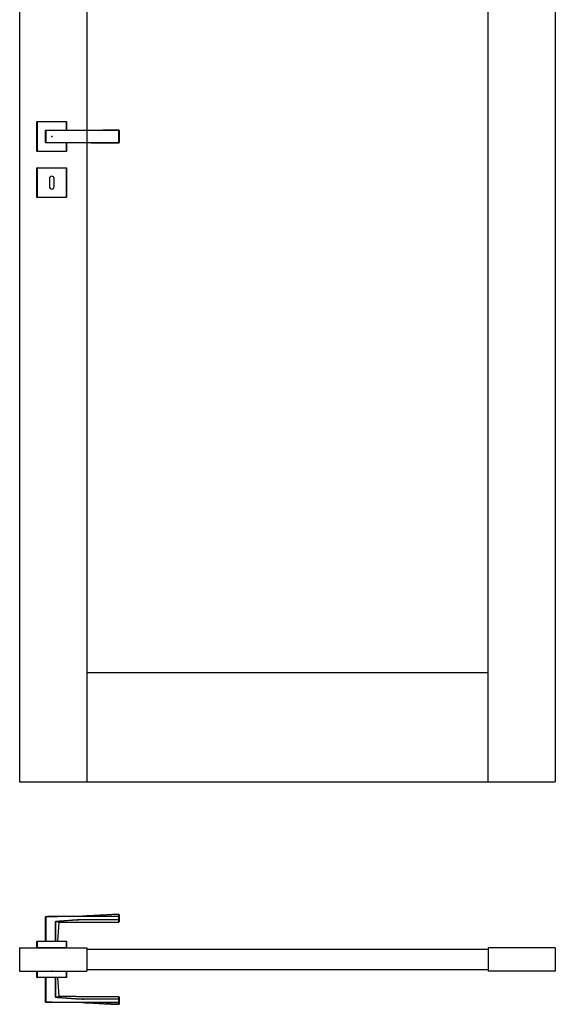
# Model space of a CAD drawing. Header units: millimetres. Extents: x 344 to 12975, y -381 to 2993.
# Tile 5 of 7: x 9057 to 9975, y -381 to 1306. Entities that reach past the tile are written whole.
import ezdxf

# ---------------------------------------------------------------- set-up
doc = ezdxf.new("R2010")
doc.units = ezdxf.units.MM
doc.layers.add('f-główna', color=7, linetype='Continuous')

msp = doc.modelspace()

# ---------------------------------------------------------------- linework, layer by layer
at = {"linetype": 'Continuous'}
for p, q in [((9086.1, 1080.5), (9086.1, 1130.5)), ((9086.6, 1130.5), (9086.1, 1130.5)), ((9086.6, 1131), (9086.6, 1130.5)), ((9086.6, 1131), (9136.6, 1131)), ((9086.6, 1130.5), (9086.6, 1080.5)), ((9136.6, 1130.5), (9086.6, 1130.5)), ((9136.6, 1131), (9136.6, 1130.5)), ((9137.1, 1130.5), (9136.6, 1130.5)), ((9136.6, 1116.5), (9136.6, 1130.5)), ((9137.1, 1130.5), (9137.1, 1116.5)), ((9086.1, 1080.5), (9086.6, 1080.5)), ((9086.6, 1080.5), (9086.6, 1080)), ((9086.6, 1080.5), (9136.6, 1080.5)), ((9136.6, 1080), (9086.6, 1080)), ((9136.6, 1080.5), (9136.6, 1094.5)), ((9137.1, 1080.5), (9136.6, 1080.5)), ((9136.6, 1080), (9136.6, 1080.5)), ((9137.1, 1094.5), (9137.1, 1080.5)), ((9086.1, 1051.5), (9086.6, 1051.5)), ((9086.1, 1001.5), (9086.1, 1051.5)), ((9086.6, 1052), (9086.6, 1051.5)), ((9086.6, 1052), (9136.6, 1052)), ((9136.6, 1051.5), (9086.6, 1051.5)), ((9086.6, 1051.5), (9086.6, 1001.5)), ((9136.6, 1052), (9136.6, 1051.5)), ((9136.6, 1001.5), (9136.6, 1051.5)), ((9137.1, 1051.5), (9136.6, 1051.5)), ((9137.1, 1051.5), (9137.1, 1001.5)), ((9107.6, 1033.5), (9107.6, 1019.5)), ((9115.6, 1019.5), (9115.6, 1033.5)), ((9086.1, 1001.5), (9086.6, 1001.5)), ((9086.6, 1001.5), (9086.6, 1001)), ((9086.6, 1001.5), (9136.6, 1001.5)), ((9136.6, 1001), (9086.6, 1001)), ((9136.6, 1001), (9136.6, 1001.5)), ((9136.6, 1001.5), (9137.1, 1001.5)), ((9101.1, -231.1), (9101.6, -231.1)), ((9101.1, -273.2), (9101.1, -231.1)), ((9101.6, -230.6), (9101.6, -231.1)), ((9101.6, -231.1), (9101.6, -273.2)), ((9226.6, -230.1), (9226.6, -230.5)), ((9227.1, -230.5), (9226.6, -230.5)), ((9226.6, -236), (9226.6, -230.5)), ((9226.6, -236.4), (9226.6, -236)), ((9227.1, -236), (9226.6, -236)), ((9227.1, -230.5), (9227.1, -236)), ((9118, -239.7), (9118.3, -239.7)), ((9119.5, -238.8), (9119.5, -239.3)), ((9086.1, -273.7), (9086.6, -273.7)), ((9086.1, -284.2), (9086.1, -273.7)), ((9086.6, -284.2), (9086.1, -284.2)), ((9086.6, -273.2), (9086.6, -273.7)), ((9086.6, -273.2), (9136.6, -273.2)), ((9136.6, -273.7), (9086.6, -273.7)), ((9086.6, -273.7), (9086.6, -284.2)), ((9136.6, -284.2), (9086.6, -284.2)), ((9136.6, -273.2), (9136.6, -273.7)), ((9136.6, -284.2), (9136.6, -273.7)), ((9136.6, -273.7), (9137.1, -273.7)), ((9137.1, -284.2), (9136.6, -284.2)), ((9137.1, -273.7), (9137.1, -284.2)), ((9086.1, -334.7), (9086.1, -324.2)), ((9086.1, -324.2), (9086.6, -324.2)), ((9086.6, -334.7), (9086.1, -334.7)), ((9086.6, -324.2), (9086.6, -334.7)), ((9086.6, -324.2), (9136.6, -324.2)), ((9086.6, -334.7), (9086.6, -335.2)), ((9086.6, -334.7), (9136.6, -334.7)), ((9136.6, -335.2), (9086.6, -335.2)), ((9101.1, -377.3), (9101.1, -335.2)), ((9101.6, -335.2), (9101.6, -377.3)), ((9136.6, -324.2), (9137.1, -324.2)), ((9136.6, -334.7), (9136.6, -324.2)), ((9137.1, -334.7), (9136.6, -334.7)), ((9136.6, -334.7), (9136.6, -335.2)), ((9137.1, -324.2), (9137.1, -334.7)), ((9118.3, -368.7), (9118, -368.7)), ((9119.5, -369.1), (9119.5, -369.6)), ((9101.1, -377.3), (9101.6, -377.3)), ((9101.6, -377.8), (9101.6, -377.3)), ((9226.6, -372), (9226.6, -372.4)), ((9226.6, -377.9), (9226.6, -372.4)), ((9227.1, -372.4), (9226.6, -372.4)), ((9226.6, -377.9), (9226.6, -378.3)), ((9227.1, -377.9), (9226.6, -377.9)), ((9227.1, -372.4), (9227.1, -377.9))]:
    msp.add_line(p, q, dxfattribs=at)
for points in [[(9101.1, 1095), (9101.1, 1095.4), (9101.1, 1095.8), (9101.1, 1096.2), (9101.1, 1096.6), (9101.1, 1097), (9101.1, 1097.4), (9101.1, 1097.8), (9101.1, 1098.2), (9101.1, 1098.6), (9101.1, 1099.1), (9101.1, 1099.5), (9101.1, 1099.9), (9101.1, 1100.3), (9101.1, 1100.7), (9101.1, 1101.2), (9101.1, 1101.6), (9101.1, 1102), (9101.1, 1102.5), (9101.1, 1102.9), (9101.1, 1103.3), (9101.1, 1103.8), (9101.1, 1104.2), (9101.1, 1104.6), (9101.1, 1105.1), (9101.1, 1105.5), (9101.1, 1105.9), (9101.1, 1106.4), (9101.1, 1106.8), (9101.1, 1107.3), (9101.1, 1107.7), (9101.1, 1108.1), (9101.1, 1108.6), (9101.1, 1109), (9101.1, 1109.4), (9101.1, 1109.8), (9101.1, 1110.3), (9101.1, 1110.7), (9101.1, 1111.1), (9101.1, 1111.5), (9101.1, 1111.9), (9101.1, 1112.4), (9101.1, 1112.8), (9101.1, 1113.2), (9101.1, 1113.6), (9101.1, 1114), (9101.1, 1114.4), (9101.1, 1114.8), (9101.1, 1115.2), (9101.1, 1115.6), (9101.1, 1116)], [(9101.6, 1116.5), (9104.1, 1116.5), (9106.6, 1116.5), (9109.1, 1116.5), (9111.6, 1116.5), (9114.1, 1116.5), (9116.6, 1116.5), (9119.1, 1116.5), (9121.6, 1116.5), (9124.1, 1116.5), (9126.6, 1116.5), (9129.1, 1116.5), (9131.6, 1116.5), (9134.1, 1116.5), (9136.6, 1116.5), (9139.1, 1116.5), (9141.6, 1116.5), (9144.1, 1116.5), (9146.6, 1116.5), (9149.1, 1116.5), (9151.6, 1116.5), (9154.1, 1116.5), (9156.6, 1116.5), (9159.1, 1116.5), (9161.6, 1116.5), (9164.1, 1116.5), (9166.6, 1116.5), (9169.1, 1116.5), (9171.6, 1116.5), (9174.1, 1116.5), (9176.6, 1116.5), (9179.1, 1116.5), (9181.6, 1116.5), (9184.1, 1116.5), (9186.6, 1116.5), (9189.1, 1116.5), (9191.6, 1116.5), (9194.1, 1116.5), (9196.6, 1116.5), (9199.1, 1116.5), (9201.6, 1116.5), (9204.1, 1116.5), (9206.6, 1116.5), (9209.1, 1116.5), (9211.6, 1116.5), (9214.1, 1116.5), (9216.6, 1116.5), (9219.1, 1116.5), (9221.6, 1116.5), (9224.1, 1116.5), (9226.6, 1116.5)], [(9226.6, 1116.2), (9224.1, 1116.2), (9221.6, 1116.2), (9219.1, 1116.2), (9216.6, 1116.2), (9214.1, 1116.2), (9211.6, 1116.2), (9209.1, 1116.2), (9206.6, 1116.2), (9204.1, 1116.2), (9201.6, 1116.2), (9199.1, 1116.2), (9196.6, 1116.1), (9194.1, 1116.1), (9191.6, 1116.1), (9189.1, 1116.1), (9186.6, 1116.1), (9184.1, 1116.1), (9181.6, 1116.1), (9179.1, 1116.1), (9176.6, 1116), (9174.1, 1116), (9171.6, 1116), (9169.1, 1116), (9166.6, 1116), (9164.1, 1116), (9161.6, 1116), (9159.1, 1116), (9156.6, 1116), (9154.1, 1116), (9151.6, 1116), (9149.1, 1115.9), (9146.6, 1115.9), (9144.1, 1115.9), (9141.6, 1115.9), (9139.1, 1115.9), (9136.6, 1115.9), (9134.1, 1115.9), (9131.6, 1115.9), (9129.1, 1115.9), (9126.6, 1115.8), (9124.1, 1115.8), (9121.6, 1115.8), (9119.1, 1115.8), (9116.6, 1115.8), (9114.1, 1115.8), (9111.6, 1115.8), (9109.1, 1115.8), (9106.6, 1115.8), (9104.1, 1115.8), (9101.6, 1115.8)], [(9101.6, 1115.8), (9101.6, 1115.4), (9101.6, 1115), (9101.6, 1114.6), (9101.6, 1114.2), (9101.6, 1113.8), (9101.6, 1113.4), (9101.6, 1113), (9101.6, 1112.6), (9101.6, 1112.2), (9101.6, 1111.8), (9101.6, 1111.4), (9101.6, 1111), (9101.6, 1110.6), (9101.6, 1110.2), (9101.6, 1109.7), (9101.6, 1109.3), (9101.6, 1108.9), (9101.6, 1108.5), (9101.6, 1108.1), (9101.6, 1107.6), (9101.6, 1107.2), (9101.6, 1106.8), (9101.6, 1106.4), (9101.6, 1105.9), (9101.6, 1105.5), (9101.6, 1105.1), (9101.6, 1104.6), (9101.6, 1104.2), (9101.6, 1103.8), (9101.6, 1103.4), (9101.6, 1102.9), (9101.6, 1102.5), (9101.6, 1102.1), (9101.6, 1101.7), (9101.6, 1101.3), (9101.6, 1100.9), (9101.6, 1100.4), (9101.6, 1100), (9101.6, 1099.6), (9101.6, 1099.2), (9101.6, 1098.8), (9101.6, 1098.4), (9101.6, 1098), (9101.6, 1097.6), (9101.6, 1097.2), (9101.6, 1096.8), (9101.6, 1096.4), (9101.6, 1096), (9101.6, 1095.6), (9101.6, 1095.2)], [(9226.6, 1094.8), (9226.6, 1095.1), (9226.6, 1095.5), (9226.6, 1096), (9226.6, 1096.4), (9226.6, 1096.8), (9226.6, 1097.2), (9226.6, 1097.6), (9226.6, 1098), (9226.6, 1098.5), (9226.6, 1098.9), (9226.6, 1099.3), (9226.6, 1099.7), (9226.6, 1100.2), (9226.6, 1100.6), (9226.6, 1101), (9226.6, 1101.5), (9226.6, 1101.9), (9226.6, 1102.4), (9226.6, 1102.8), (9226.6, 1103.2), (9226.6, 1103.7), (9226.6, 1104.1), (9226.6, 1104.6), (9226.6, 1105), (9226.6, 1105.5), (9226.6, 1105.9), (9226.6, 1106.4), (9226.6, 1106.8), (9226.6, 1107.3), (9226.6, 1107.7), (9226.6, 1108.2), (9226.6, 1108.6), (9226.6, 1109.1), (9226.6, 1109.5), (9226.6, 1109.9), (9226.6, 1110.4), (9226.6, 1110.8), (9226.6, 1111.2), (9226.6, 1111.7), (9226.6, 1112.1), (9226.6, 1112.5), (9226.6, 1113), (9226.6, 1113.4), (9226.6, 1113.8), (9226.6, 1114.2), (9226.6, 1114.6), (9226.6, 1115), (9226.6, 1115.5), (9226.6, 1115.9), (9226.6, 1116.2)], [(9227.1, 1116), (9227.1, 1115.6), (9227.1, 1115.2), (9227.1, 1114.8), (9227.1, 1114.4), (9227.1, 1114), (9227.1, 1113.6), (9227.1, 1113.2), (9227.1, 1112.8), (9227.1, 1112.4), (9227.1, 1112), (9227.1, 1111.5), (9227.1, 1111.1), (9227.1, 1110.7), (9227.1, 1110.3), (9227.1, 1109.8), (9227.1, 1109.4), (9227.1, 1109), (9227.1, 1108.6), (9227.1, 1108.1), (9227.1, 1107.7), (9227.1, 1107.3), (9227.1, 1106.8), (9227.1, 1106.4), (9227.1, 1105.9), (9227.1, 1105.5), (9227.1, 1105.1), (9227.1, 1104.6), (9227.1, 1104.2), (9227.1, 1103.7), (9227.1, 1103.3), (9227.1, 1102.9), (9227.1, 1102.4), (9227.1, 1102), (9227.1, 1101.6), (9227.1, 1101.2), (9227.1, 1100.7), (9227.1, 1100.3), (9227.1, 1099.9), (9227.1, 1099.5), (9227.1, 1099), (9227.1, 1098.6), (9227.1, 1098.2), (9227.1, 1097.8), (9227.1, 1097.4), (9227.1, 1097), (9227.1, 1096.6), (9227.1, 1096.2), (9227.1, 1095.8), (9227.1, 1095.4), (9227.1, 1095)], [(9101.6, 1095.2), (9104.1, 1095.2), (9106.6, 1095.2), (9109.1, 1095.2), (9111.6, 1095.2), (9114.1, 1095.2), (9116.6, 1095.2), (9119.1, 1095.2), (9121.6, 1095.2), (9124.1, 1095.2), (9126.6, 1095.2), (9129.1, 1095.1), (9131.6, 1095.1), (9134.1, 1095.1), (9136.6, 1095.1), (9139.1, 1095.1), (9141.6, 1095.1), (9144.1, 1095.1), (9146.6, 1095.1), (9149.1, 1095.1), (9151.6, 1095), (9154.1, 1095), (9156.6, 1095), (9159.1, 1095), (9161.6, 1095), (9164.1, 1095), (9166.6, 1095), (9169.1, 1095), (9171.6, 1095), (9174.1, 1095), (9176.6, 1095), (9179.1, 1094.9), (9181.6, 1094.9), (9184.1, 1094.9), (9186.6, 1094.9), (9189.1, 1094.9), (9191.6, 1094.9), (9194.1, 1094.9), (9196.6, 1094.9), (9199.1, 1094.8), (9201.6, 1094.8), (9204.1, 1094.8), (9206.6, 1094.8), (9209.1, 1094.8), (9211.6, 1094.8), (9214.1, 1094.8), (9216.6, 1094.8), (9219.1, 1094.8), (9221.6, 1094.8), (9224.1, 1094.8), (9226.6, 1094.8)], [(9226.6, 1094.5), (9224.1, 1094.5), (9221.6, 1094.5), (9219.1, 1094.5), (9216.6, 1094.5), (9214.1, 1094.5), (9211.6, 1094.5), (9209.1, 1094.5), (9206.6, 1094.5), (9204.1, 1094.5), (9201.6, 1094.5), (9199.1, 1094.5), (9196.6, 1094.5), (9194.1, 1094.5), (9191.6, 1094.5), (9189.1, 1094.5), (9186.6, 1094.5), (9184.1, 1094.5), (9181.6, 1094.5), (9179.1, 1094.5), (9176.6, 1094.5), (9174.1, 1094.5), (9171.6, 1094.5), (9169.1, 1094.5), (9166.6, 1094.5), (9164.1, 1094.5), (9161.6, 1094.5), (9159.1, 1094.5), (9156.6, 1094.5), (9154.1, 1094.5), (9151.6, 1094.5), (9149.1, 1094.5), (9146.6, 1094.5), (9144.1, 1094.5), (9141.6, 1094.5), (9139.1, 1094.5), (9136.6, 1094.5), (9134.1, 1094.5), (9131.6, 1094.5), (9129.1, 1094.5), (9126.6, 1094.5), (9124.1, 1094.5), (9121.6, 1094.5), (9119.1, 1094.5), (9116.6, 1094.5), (9114.1, 1094.5), (9111.6, 1094.5), (9109.1, 1094.5), (9106.6, 1094.5), (9104.1, 1094.5), (9101.6, 1094.5)], [(9101.6, -230.6), (9104.1, -230.6), (9106.6, -230.6), (9109.1, -230.6), (9111.6, -230.6), (9114.1, -230.5), (9116.6, -230.5), (9119.1, -230.5), (9121.6, -230.5), (9124.1, -230.4), (9126.6, -230.4), (9129.1, -230.4), (9131.6, -230.4), (9134.1, -230.4), (9136.6, -230.3), (9139.1, -230.3), (9141.6, -230.3), (9144.1, -230.3), (9146.6, -230.3), (9149.1, -230.3), (9151.6, -230.2), (9154.1, -230.2), (9156.6, -230.2), (9159.1, -230.2), (9161.6, -230.2), (9164.1, -230.2), (9166.6, -230.2), (9169.1, -230.2), (9171.6, -230.2), (9174.1, -230.2), (9176.6, -230.2), (9179.1, -230.2), (9181.6, -230.1), (9184.1, -230.1), (9186.6, -230.1), (9189.1, -230.1), (9191.6, -230.1), (9194.1, -230.1), (9196.6, -230.1), (9199.1, -230.1), (9201.6, -230.1), (9204.1, -230.1), (9206.6, -230.1), (9209.1, -230.1), (9211.6, -230.1), (9214.1, -230.1), (9216.6, -230.1), (9219.1, -230.1), (9221.6, -230.1), (9224.1, -230.1), (9226.6, -230.1)], [(9226.6, -230.5), (9224.1, -230.5), (9221.6, -230.5), (9219.1, -230.5), (9216.6, -230.5), (9214.1, -230.5), (9211.6, -230.5), (9209.1, -230.5), (9206.6, -230.5), (9204.1, -230.5), (9201.6, -230.6), (9199.1, -230.6), (9196.6, -230.6), (9194.1, -230.6), (9191.6, -230.6), (9189.1, -230.6), (9186.6, -230.6), (9184.1, -230.6), (9181.6, -230.6), (9179.1, -230.6), (9176.6, -230.7), (9174.1, -230.7), (9171.6, -230.7), (9169.1, -230.7), (9166.6, -230.7), (9164.1, -230.7), (9161.6, -230.7), (9159.1, -230.7), (9156.6, -230.7), (9154.1, -230.7), (9151.6, -230.7), (9149.1, -230.8), (9146.6, -230.8), (9144.1, -230.8), (9141.6, -230.8), (9139.1, -230.8), (9136.6, -230.8), (9134.1, -230.8), (9131.6, -230.9), (9129.1, -230.9), (9126.6, -230.9), (9124.1, -230.9), (9121.6, -230.9), (9119.1, -231), (9116.6, -231), (9114.1, -231), (9111.6, -231), (9109.1, -231), (9106.6, -231), (9104.1, -231), (9101.6, -231.1)], [(9119.5, -238.8), (9121.6, -238.6), (9123.7, -238.5), (9125.9, -238.4), (9128, -238.2), (9130.2, -238), (9132.3, -237.9), (9134.4, -237.7), (9136.6, -237.6), (9138.7, -237.4), (9140.9, -237.3), (9143, -237.1), (9145.1, -237), (9147.3, -236.8), (9149.4, -236.7), (9151.6, -236.6), (9153.7, -236.4), (9155.8, -236.3), (9158, -236.2), (9160.1, -236.1), (9162.3, -236), (9164.4, -236), (9166.6, -236), (9168.7, -236), (9170.8, -236), (9173, -236), (9175.1, -236), (9177.3, -236), (9179.4, -236), (9181.6, -236), (9183.7, -236), (9185.9, -236), (9188, -236), (9190.2, -236), (9192.3, -236), (9194.5, -236), (9196.6, -236), (9198.7, -236), (9200.9, -236), (9203, -236), (9205.2, -236), (9207.3, -236), (9209.5, -236), (9211.6, -236), (9213.8, -236), (9215.9, -236), (9218.1, -236), (9220.2, -236), (9222.4, -236), (9224.5, -236), (9226.6, -236)], [(9226.6, -227.2), (9225.4, -227.3), (9224.1, -227.3), (9222.9, -227.3), (9221.6, -227.4), (9220.4, -227.4), (9219.1, -227.5), (9217.9, -227.5), (9216.6, -227.5), (9215.4, -227.6), (9214.1, -227.7), (9212.9, -227.7), (9211.6, -227.8), (9210.4, -227.8), (9209.1, -227.9), (9207.9, -228), (9206.6, -228), (9205.4, -228.1), (9204.1, -228.2), (9202.9, -228.2), (9201.6, -228.3), (9200.4, -228.4), (9199.1, -228.5), (9197.9, -228.5), (9196.6, -228.6), (9195.4, -228.7), (9194.1, -228.7), (9192.9, -228.8), (9191.6, -228.9), (9190.4, -229), (9189.1, -229), (9187.9, -229.1), (9186.6, -229.2), (9185.4, -229.3), (9184.1, -229.3), (9182.9, -229.4), (9181.6, -229.5), (9180.4, -229.5), (9179.1, -229.6), (9177.9, -229.7), (9176.6, -229.7), (9175.4, -229.8), (9174.1, -229.8), (9172.9, -229.9), (9171.6, -229.9), (9170.4, -230), (9169.1, -230), (9167.9, -230.1), (9166.6, -230.1), (9165.4, -230.2), (9164.1, -230.2)], [(9226.6, -230.1), (9226.6, -229.9), (9226.6, -229.8), (9226.6, -229.7), (9226.6, -229.6), (9226.6, -229.5), (9226.6, -229.4), (9226.6, -229.3), (9226.6, -229.2), (9226.6, -229.1), (9226.6, -229), (9226.6, -229), (9226.6, -228.9), (9226.6, -228.8), (9226.6, -228.7), (9226.6, -228.6), (9226.6, -228.5), (9226.6, -228.5), (9226.6, -228.4), (9226.6, -228.3), (9226.6, -228.2), (9226.6, -228.2), (9226.6, -228.1), (9226.6, -228), (9226.6, -228), (9226.6, -227.9), (9226.6, -227.9), (9226.6, -227.8), (9226.6, -227.8), (9226.6, -227.7), (9226.6, -227.7), (9226.6, -227.6), (9226.6, -227.6), (9226.6, -227.5), (9226.6, -227.5), (9226.6, -227.5), (9226.6, -227.4), (9226.6, -227.4), (9226.6, -227.4), (9226.6, -227.4), (9226.6, -227.3), (9226.6, -227.3), (9226.6, -227.3), (9226.6, -227.3), (9226.6, -227.3), (9226.6, -227.2), (9226.6, -227.2), (9226.6, -227.2), (9226.6, -227.2), (9226.6, -227.2), (9226.6, -227.2)], [(9227.1, -227.7), (9227.1, -227.7), (9227.1, -227.7), (9227.1, -227.7), (9227.1, -227.7), (9227.1, -227.7), (9227.1, -227.8), (9227.1, -227.8), (9227.1, -227.8), (9227.1, -227.8), (9227.1, -227.8), (9227.1, -227.8), (9227.1, -227.9), (9227.1, -227.9), (9227.1, -227.9), (9227.1, -228), (9227.1, -228), (9227.1, -228), (9227.1, -228.1), (9227.1, -228.1), (9227.1, -228.2), (9227.1, -228.2), (9227.1, -228.3), (9227.1, -228.3), (9227.1, -228.4), (9227.1, -228.4), (9227.1, -228.5), (9227.1, -228.5), (9227.1, -228.6), (9227.1, -228.7), (9227.1, -228.7), (9227.1, -228.8), (9227.1, -228.9), (9227.1, -228.9), (9227.1, -229), (9227.1, -229.1), (9227.1, -229.2), (9227.1, -229.2), (9227.1, -229.3), (9227.1, -229.4), (9227.1, -229.5), (9227.1, -229.6), (9227.1, -229.7), (9227.1, -229.8), (9227.1, -229.9), (9227.1, -230), (9227.1, -230.1), (9227.1, -230.2), (9227.1, -230.3), (9227.1, -230.4), (9227.1, -230.5)], [(9227.1, -236), (9227.1, -236.1), (9227.1, -236.2), (9227.1, -236.4), (9227.1, -236.5), (9227.1, -236.7), (9227.1, -236.8), (9227.1, -236.9), (9227.1, -237), (9227.1, -237.2), (9227.1, -237.3), (9227.1, -237.4), (9227.1, -237.5), (9227.1, -237.6), (9227.1, -237.7), (9227.1, -237.8), (9227.1, -237.9), (9227.1, -238), (9227.1, -238.1), (9227.1, -238.2), (9227.1, -238.3), (9227.1, -238.4), (9227.1, -238.5), (9227.1, -238.6), (9227.1, -238.7), (9227.1, -238.7), (9227.1, -238.8), (9227.1, -238.9), (9227.1, -239), (9227.1, -239), (9227.1, -239.1), (9227.1, -239.1), (9227.1, -239.2), (9227.1, -239.2), (9227.1, -239.3), (9227.1, -239.3), (9227.1, -239.4), (9227.1, -239.4), (9227.1, -239.5), (9227.1, -239.5), (9227.1, -239.5), (9227.1, -239.6), (9227.1, -239.6), (9227.1, -239.6), (9227.1, -239.6), (9227.1, -239.7), (9227.1, -239.7), (9227.1, -239.7), (9227.1, -239.7), (9227.1, -239.7), (9227.1, -239.7)], [(9117.9, -273.2), (9117.9, -272.5), (9117.9, -271.9), (9117.9, -271.2), (9117.9, -270.5), (9117.9, -269.9), (9117.9, -269.2), (9117.9, -268.5), (9117.9, -267.8), (9117.9, -267.2), (9117.9, -266.5), (9117.9, -265.8), (9117.9, -265.2), (9117.9, -264.5), (9117.9, -263.8), (9117.9, -263.2), (9117.9, -262.5), (9117.9, -261.8), (9117.9, -261.1), (9117.9, -260.5), (9117.9, -259.8), (9117.9, -259.1), (9118, -258.5), (9118, -257.8), (9118, -257.1), (9118, -256.5), (9118, -255.8), (9118, -255.1), (9118, -254.4), (9118, -253.8), (9118, -253.1), (9118, -252.4), (9118, -251.8), (9118, -251.1), (9118, -250.4), (9118, -249.8), (9118, -249.1), (9118, -248.4), (9118, -247.7), (9118, -247.1), (9118, -246.4), (9118, -245.7), (9118, -245.1), (9118, -244.4), (9118, -243.7), (9118, -243.1), (9118, -242.4), (9118, -241.7), (9118, -241.1), (9118, -240.4), (9118, -239.7)], [(9118, -239.7), (9118, -239.7), (9118, -239.6), (9118, -239.6), (9118, -239.6), (9118, -239.5), (9118.1, -239.5), (9118.1, -239.5), (9118.1, -239.4), (9118.1, -239.4), (9118.1, -239.4), (9118.2, -239.3), (9118.2, -239.3), (9118.2, -239.3), (9118.2, -239.3), (9118.3, -239.2), (9118.3, -239.2), (9118.3, -239.2), (9118.3, -239.2), (9118.4, -239.1), (9118.4, -239.1), (9118.4, -239.1), (9118.5, -239.1), (9118.5, -239.1), (9118.5, -239), (9118.6, -239), (9118.6, -239), (9118.6, -239), (9118.7, -239), (9118.7, -239), (9118.7, -238.9), (9118.8, -238.9), (9118.8, -238.9), (9118.8, -238.9), (9118.9, -238.9), (9118.9, -238.9), (9119, -238.9), (9119, -238.9), (9119, -238.9), (9119.1, -238.8), (9119.1, -238.8), (9119.1, -238.8), (9119.2, -238.8), (9119.2, -238.8), (9119.2, -238.8), (9119.3, -238.8), (9119.3, -238.8), (9119.4, -238.8), (9119.4, -238.8), (9119.4, -238.8), (9119.5, -238.8)], [(9118.3, -239.7), (9118.3, -239.7), (9118.3, -239.7), (9118.3, -239.6), (9118.3, -239.6), (9118.3, -239.6), (9118.3, -239.6), (9118.4, -239.5), (9118.4, -239.5), (9118.4, -239.5), (9118.4, -239.5), (9118.5, -239.5), (9118.5, -239.5), (9118.5, -239.5), (9118.5, -239.4), (9118.6, -239.4), (9118.6, -239.4), (9118.6, -239.4), (9118.6, -239.4), (9118.7, -239.4), (9118.7, -239.4), (9118.7, -239.4), (9118.7, -239.4), (9118.8, -239.4), (9118.8, -239.4), (9118.8, -239.4), (9118.8, -239.4), (9118.9, -239.3), (9118.9, -239.3), (9118.9, -239.3), (9119, -239.3), (9119, -239.3), (9119, -239.3), (9119, -239.3), (9119.1, -239.3), (9119.1, -239.3), (9119.1, -239.3), (9119.1, -239.3), (9119.2, -239.3), (9119.2, -239.3), (9119.2, -239.3), (9119.3, -239.3), (9119.3, -239.3), (9119.3, -239.3), (9119.3, -239.3), (9119.4, -239.3), (9119.4, -239.3), (9119.4, -239.3), (9119.4, -239.3), (9119.5, -239.3), (9119.5, -239.3)], [(9124.4, -240.8), (9124.4, -240.8), (9124.3, -240.8), (9124.3, -240.8), (9124.3, -240.8), (9124.3, -240.7), (9124.3, -240.7), (9124.2, -240.7), (9124.2, -240.7), (9124.1, -240.7), (9124.1, -240.7), (9124, -240.7), (9124, -240.6), (9123.9, -240.6), (9123.9, -240.6), (9123.8, -240.6), (9123.7, -240.6), (9123.6, -240.5), (9123.5, -240.5), (9123.4, -240.5), (9123.3, -240.4), (9123.2, -240.4), (9123.1, -240.4), (9123, -240.4), (9122.9, -240.3), (9122.8, -240.3), (9122.6, -240.3), (9122.5, -240.2), (9122.4, -240.2), (9122.2, -240.2), (9122.1, -240.1), (9121.9, -240.1), (9121.8, -240.1), (9121.6, -240.1), (9121.4, -240), (9121.3, -240), (9121.1, -240), (9120.9, -239.9), (9120.7, -239.9), (9120.5, -239.9), (9120.4, -239.9), (9120.2, -239.8), (9120, -239.8), (9119.8, -239.8), (9119.6, -239.8), (9119.4, -239.8), (9119.1, -239.8), (9118.9, -239.7), (9118.7, -239.7), (9118.5, -239.7), (9118.3, -239.7)], [(9118.3, -239.7), (9118.3, -240.4), (9118.3, -241.1), (9118.3, -241.7), (9118.3, -242.4), (9118.3, -243.1), (9118.3, -243.7), (9118.3, -244.4), (9118.3, -245.1), (9118.3, -245.7), (9118.3, -246.4), (9118.3, -247.1), (9118.3, -247.7), (9118.3, -248.4), (9118.3, -249.1), (9118.3, -249.8), (9118.3, -250.4), (9118.3, -251.1), (9118.3, -251.8), (9118.3, -252.4), (9118.3, -253.1), (9118.3, -253.8), (9118.3, -254.4), (9118.3, -255.1), (9118.3, -255.8), (9118.3, -256.5), (9118.3, -257.1), (9118.3, -257.8), (9118.3, -258.5), (9118.3, -259.1), (9118.3, -259.8), (9118.3, -260.5), (9118.3, -261.1), (9118.3, -261.8), (9118.3, -262.5), (9118.3, -263.2), (9118.3, -263.8), (9118.3, -264.5), (9118.3, -265.2), (9118.3, -265.8), (9118.3, -266.5), (9118.3, -267.2), (9118.3, -267.8), (9118.3, -268.5), (9118.3, -269.2), (9118.3, -269.9), (9118.3, -270.5), (9118.3, -271.2), (9118.3, -271.9), (9118.3, -272.5), (9118.3, -273.2)], [(9226.6, -236.4), (9224.5, -236.4), (9222.4, -236.4), (9220.2, -236.4), (9218.1, -236.4), (9215.9, -236.4), (9213.8, -236.4), (9211.6, -236.4), (9209.5, -236.4), (9207.3, -236.4), (9205.2, -236.4), (9203, -236.4), (9200.9, -236.4), (9198.8, -236.4), (9196.6, -236.4), (9194.5, -236.4), (9192.3, -236.4), (9190.2, -236.4), (9188, -236.4), (9185.9, -236.4), (9183.7, -236.4), (9181.6, -236.4), (9179.4, -236.4), (9177.3, -236.4), (9175.2, -236.4), (9173, -236.4), (9170.9, -236.4), (9168.7, -236.4), (9166.6, -236.3), (9164.4, -236.3), (9162.3, -236.4), (9160.1, -236.5), (9158, -236.6), (9155.9, -236.7), (9153.7, -236.8), (9151.6, -237), (9149.4, -237.1), (9147.3, -237.2), (9145.2, -237.4), (9143, -237.5), (9140.9, -237.7), (9138.7, -237.9), (9136.6, -238), (9134.5, -238.2), (9132.3, -238.4), (9130.2, -238.5), (9128.1, -238.7), (9125.9, -238.8), (9123.8, -239), (9121.6, -239.1), (9119.5, -239.3)], [(9119.5, -239.3), (9119.7, -239.3), (9119.9, -239.3), (9120.1, -239.3), (9120.3, -239.3), (9120.5, -239.4), (9120.7, -239.4), (9120.8, -239.4), (9121, -239.4), (9121.2, -239.5), (9121.4, -239.5), (9121.5, -239.5), (9121.7, -239.5), (9121.9, -239.6), (9122, -239.6), (9122.2, -239.6), (9122.3, -239.6), (9122.5, -239.7), (9122.6, -239.7), (9122.7, -239.7), (9122.9, -239.8), (9123, -239.8), (9123.1, -239.8), (9123.2, -239.8), (9123.4, -239.9), (9123.5, -239.9), (9123.6, -239.9), (9123.7, -240), (9123.8, -240), (9123.9, -240), (9124, -240), (9124.1, -240.1), (9124.1, -240.1), (9124.2, -240.1), (9124.3, -240.1), (9124.4, -240.1), (9124.4, -240.2), (9124.5, -240.2), (9124.5, -240.2), (9124.6, -240.2), (9124.6, -240.2), (9124.7, -240.2), (9124.7, -240.3), (9124.8, -240.3), (9124.8, -240.3), (9124.8, -240.3), (9124.8, -240.3), (9124.8, -240.3), (9124.9, -240.3), (9124.9, -240.3), (9124.9, -240.3)], [(9122, -273.2), (9124.4, -240.8)], [(9124.4, -240.8), (9124.4, -240.7), (9124.4, -240.7), (9124.4, -240.7), (9124.4, -240.7), (9124.4, -240.7), (9124.4, -240.7), (9124.4, -240.7), (9124.4, -240.6), (9124.4, -240.6), (9124.4, -240.6), (9124.4, -240.6), (9124.4, -240.6), (9124.4, -240.6), (9124.4, -240.6), (9124.4, -240.5), (9124.4, -240.5), (9124.4, -240.5), (9124.5, -240.5), (9124.5, -240.5), (9124.5, -240.5), (9124.5, -240.5), (9124.5, -240.5), (9124.5, -240.5), (9124.5, -240.4), (9124.5, -240.4), (9124.5, -240.4), (9124.5, -240.4), (9124.6, -240.4), (9124.6, -240.4), (9124.6, -240.4), (9124.6, -240.4), (9124.6, -240.4), (9124.6, -240.4), (9124.6, -240.4), (9124.6, -240.3), (9124.7, -240.3), (9124.7, -240.3), (9124.7, -240.3), (9124.7, -240.3), (9124.7, -240.3), (9124.7, -240.3), (9124.7, -240.3), (9124.8, -240.3), (9124.8, -240.3), (9124.8, -240.3), (9124.8, -240.3), (9124.8, -240.3), (9124.8, -240.3), (9124.8, -240.3), (9124.9, -240.3)], [(9124.9, -240.3), (9126.9, -240.3), (9128.9, -240.3), (9131, -240.3), (9133, -240.3), (9135, -240.3), (9137.1, -240.3), (9139.1, -240.3), (9141.1, -240.3), (9143.2, -240.3), (9145.2, -240.3), (9147.2, -240.3), (9149.3, -240.3), (9151.3, -240.3), (9153.4, -240.3), (9155.4, -240.2), (9157.4, -240.2), (9159.5, -240.2), (9161.5, -240.2), (9163.5, -240.2), (9165.6, -240.2), (9167.6, -240.2), (9169.6, -240.2), (9171.7, -240.2), (9173.7, -240.2), (9175.7, -240.2), (9177.8, -240.2), (9179.8, -240.2), (9181.9, -240.2), (9183.9, -240.2), (9185.9, -240.2), (9188, -240.2), (9190, -240.2), (9192, -240.2), (9194.1, -240.2), (9196.1, -240.2), (9198.1, -240.2), (9200.2, -240.2), (9202.2, -240.2), (9204.2, -240.2), (9206.3, -240.2), (9208.3, -240.2), (9210.4, -240.2), (9212.4, -240.2), (9214.4, -240.2), (9216.5, -240.2), (9218.5, -240.2), (9220.5, -240.2), (9222.6, -240.2), (9224.6, -240.2), (9226.6, -240.2)], [(9226.6, -240.2), (9226.6, -240.2), (9226.6, -240.2), (9226.6, -240.2), (9226.6, -240.2), (9226.6, -240.2), (9226.6, -240.1), (9226.6, -240.1), (9226.6, -240.1), (9226.6, -240.1), (9226.6, -240), (9226.6, -240), (9226.6, -240), (9226.6, -239.9), (9226.6, -239.9), (9226.6, -239.8), (9226.6, -239.8), (9226.6, -239.7), (9226.6, -239.7), (9226.6, -239.6), (9226.6, -239.6), (9226.6, -239.5), (9226.6, -239.4), (9226.6, -239.4), (9226.6, -239.3), (9226.6, -239.2), (9226.6, -239.1), (9226.6, -239), (9226.6, -239), (9226.6, -238.9), (9226.6, -238.8), (9226.6, -238.7), (9226.6, -238.6), (9226.6, -238.5), (9226.6, -238.4), (9226.6, -238.3), (9226.6, -238.2), (9226.6, -238.1), (9226.6, -237.9), (9226.6, -237.8), (9226.6, -237.7), (9226.6, -237.6), (9226.6, -237.5), (9226.6, -237.3), (9226.6, -237.2), (9226.6, -237.1), (9226.6, -236.9), (9226.6, -236.8), (9226.6, -236.6), (9226.6, -236.5), (9226.6, -236.4)], [(9118, -368.7), (9118, -368), (9118, -367.3), (9118, -366.7), (9118, -366), (9118, -365.3), (9118, -364.7), (9118, -364), (9118, -363.3), (9118, -362.7), (9118, -362), (9118, -361.3), (9118, -360.7), (9118, -360), (9118, -359.3), (9118, -358.6), (9118, -358), (9118, -357.3), (9118, -356.6), (9118, -356), (9118, -355.3), (9118, -354.6), (9118, -354), (9118, -353.3), (9118, -352.6), (9118, -351.9), (9118, -351.3), (9118, -350.6), (9118, -349.9), (9117.9, -349.3), (9117.9, -348.6), (9117.9, -347.9), (9117.9, -347.3), (9117.9, -346.6), (9117.9, -345.9), (9117.9, -345.2), (9117.9, -344.6), (9117.9, -343.9), (9117.9, -343.2), (9117.9, -342.6), (9117.9, -341.9), (9117.9, -341.2), (9117.9, -340.6), (9117.9, -339.9), (9117.9, -339.2), (9117.9, -338.5), (9117.9, -337.9), (9117.9, -337.2), (9117.9, -336.5), (9117.9, -335.9), (9117.9, -335.2)], [(9118.3, -335.2), (9118.3, -335.9), (9118.3, -336.5), (9118.3, -337.2), (9118.3, -337.9), (9118.3, -338.5), (9118.3, -339.2), (9118.3, -339.9), (9118.3, -340.6), (9118.3, -341.2), (9118.3, -341.9), (9118.3, -342.6), (9118.3, -343.2), (9118.3, -343.9), (9118.3, -344.6), (9118.3, -345.2), (9118.3, -345.9), (9118.3, -346.6), (9118.3, -347.3), (9118.3, -347.9), (9118.3, -348.6), (9118.3, -349.3), (9118.3, -349.9), (9118.3, -350.6), (9118.3, -351.3), (9118.3, -351.9), (9118.3, -352.6), (9118.3, -353.3), (9118.3, -354), (9118.3, -354.6), (9118.3, -355.3), (9118.3, -356), (9118.3, -356.6), (9118.3, -357.3), (9118.3, -358), (9118.3, -358.6), (9118.3, -359.3), (9118.3, -360), (9118.3, -360.7), (9118.3, -361.3), (9118.3, -362), (9118.3, -362.7), (9118.3, -363.3), (9118.3, -364), (9118.3, -364.7), (9118.3, -365.3), (9118.3, -366), (9118.3, -366.7), (9118.3, -367.3), (9118.3, -368), (9118.3, -368.7)], [(9124.4, -367.6), (9122, -335.2)], [(9119.5, -369.6), (9119.4, -369.6), (9119.4, -369.6), (9119.4, -369.6), (9119.3, -369.6), (9119.3, -369.6), (9119.2, -369.6), (9119.2, -369.6), (9119.2, -369.6), (9119.1, -369.6), (9119.1, -369.6), (9119.1, -369.6), (9119, -369.5), (9119, -369.5), (9119, -369.5), (9118.9, -369.5), (9118.9, -369.5), (9118.9, -369.5), (9118.8, -369.5), (9118.8, -369.5), (9118.7, -369.5), (9118.7, -369.4), (9118.7, -369.4), (9118.6, -369.4), (9118.6, -369.4), (9118.6, -369.4), (9118.5, -369.4), (9118.5, -369.3), (9118.5, -369.3), (9118.4, -369.3), (9118.4, -369.3), (9118.4, -369.3), (9118.3, -369.2), (9118.3, -369.2), (9118.3, -369.2), (9118.3, -369.2), (9118.2, -369.2), (9118.2, -369.1), (9118.2, -369.1), (9118.2, -369.1), (9118.1, -369), (9118.1, -369), (9118.1, -369), (9118.1, -368.9), (9118.1, -368.9), (9118, -368.9), (9118, -368.8), (9118, -368.8), (9118, -368.8), (9118, -368.7), (9118, -368.7)], [(9118.3, -368.7), (9118.5, -368.7), (9118.7, -368.7), (9118.9, -368.7), (9119.1, -368.6), (9119.4, -368.6), (9119.6, -368.6), (9119.8, -368.6), (9120, -368.6), (9120.2, -368.6), (9120.4, -368.5), (9120.5, -368.5), (9120.7, -368.5), (9120.9, -368.5), (9121.1, -368.4), (9121.3, -368.4), (9121.4, -368.4), (9121.6, -368.3), (9121.8, -368.3), (9121.9, -368.3), (9122.1, -368.3), (9122.2, -368.2), (9122.4, -368.2), (9122.5, -368.2), (9122.6, -368.1), (9122.8, -368.1), (9122.9, -368.1), (9123, -368), (9123.1, -368), (9123.2, -368), (9123.3, -368), (9123.4, -367.9), (9123.5, -367.9), (9123.6, -367.9), (9123.7, -367.8), (9123.8, -367.8), (9123.9, -367.8), (9123.9, -367.8), (9124, -367.8), (9124, -367.7), (9124.1, -367.7), (9124.1, -367.7), (9124.2, -367.7), (9124.2, -367.7), (9124.3, -367.7), (9124.3, -367.7), (9124.3, -367.6), (9124.3, -367.6), (9124.3, -367.6), (9124.4, -367.6), (9124.4, -367.6)], [(9119.5, -369.1), (9119.5, -369.1), (9119.4, -369.1), (9119.4, -369.1), (9119.4, -369.1), (9119.4, -369.1), (9119.3, -369.1), (9119.3, -369.1), (9119.3, -369.1), (9119.3, -369.1), (9119.2, -369.1), (9119.2, -369.1), (9119.2, -369.1), (9119.1, -369.1), (9119.1, -369.1), (9119.1, -369.1), (9119.1, -369.1), (9119, -369.1), (9119, -369.1), (9119, -369.1), (9119, -369.1), (9118.9, -369.1), (9118.9, -369.1), (9118.9, -369.1), (9118.8, -369), (9118.8, -369), (9118.8, -369), (9118.8, -369), (9118.7, -369), (9118.7, -369), (9118.7, -369), (9118.7, -369), (9118.6, -369), (9118.6, -369), (9118.6, -369), (9118.6, -369), (9118.5, -369), (9118.5, -368.9), (9118.5, -368.9), (9118.5, -368.9), (9118.4, -368.9), (9118.4, -368.9), (9118.4, -368.9), (9118.4, -368.9), (9118.3, -368.8), (9118.3, -368.8), (9118.3, -368.8), (9118.3, -368.8), (9118.3, -368.7), (9118.3, -368.7), (9118.3, -368.7)], [(9124.9, -368.1), (9124.9, -368.1), (9124.8, -368.1), (9124.8, -368.1), (9124.8, -368.1), (9124.8, -368.1), (9124.8, -368.1), (9124.7, -368.1), (9124.7, -368.1), (9124.7, -368.2), (9124.6, -368.2), (9124.6, -368.2), (9124.5, -368.2), (9124.5, -368.2), (9124.4, -368.2), (9124.3, -368.3), (9124.3, -368.3), (9124.2, -368.3), (9124.1, -368.3), (9124, -368.4), (9123.9, -368.4), (9123.8, -368.4), (9123.7, -368.4), (9123.6, -368.5), (9123.5, -368.5), (9123.4, -368.5), (9123.3, -368.5), (9123.2, -368.6), (9123.1, -368.6), (9123, -368.6), (9122.8, -368.6), (9122.7, -368.7), (9122.6, -368.7), (9122.4, -368.7), (9122.3, -368.8), (9122.1, -368.8), (9122, -368.8), (9121.8, -368.8), (9121.7, -368.9), (9121.5, -368.9), (9121.3, -368.9), (9121.2, -368.9), (9121, -369), (9120.8, -369), (9120.6, -369), (9120.5, -369), (9120.3, -369.1), (9120.1, -369.1), (9119.9, -369.1), (9119.7, -369.1), (9119.5, -369.1)], [(9119.5, -369.1), (9121.6, -369.3), (9123.8, -369.4), (9125.9, -369.6), (9128.1, -369.7), (9130.2, -369.9), (9132.3, -370.1), (9134.5, -370.2), (9136.6, -370.4), (9138.7, -370.5), (9140.9, -370.7), (9143, -370.9), (9145.2, -371), (9147.3, -371.2), (9149.4, -371.3), (9151.6, -371.4), (9153.7, -371.6), (9155.9, -371.7), (9158, -371.8), (9160.1, -371.9), (9162.3, -372), (9164.4, -372.1), (9166.6, -372.1), (9168.7, -372), (9170.9, -372), (9173, -372), (9175.2, -372), (9177.3, -372), (9179.4, -372), (9181.6, -372), (9183.7, -372), (9185.9, -372), (9188, -372), (9190.2, -372), (9192.3, -372), (9194.5, -372), (9196.6, -372), (9198.8, -372), (9200.9, -372), (9203, -372), (9205.2, -372), (9207.3, -372), (9209.5, -372), (9211.6, -372), (9213.8, -372), (9215.9, -372), (9218.1, -372), (9220.2, -372), (9222.4, -372), (9224.5, -372), (9226.6, -372)], [(9226.6, -372.4), (9224.5, -372.4), (9222.4, -372.4), (9220.2, -372.4), (9218.1, -372.4), (9215.9, -372.4), (9213.8, -372.4), (9211.6, -372.4), (9209.5, -372.4), (9207.3, -372.4), (9205.2, -372.4), (9203, -372.4), (9200.9, -372.4), (9198.7, -372.4), (9196.6, -372.4), (9194.5, -372.4), (9192.3, -372.4), (9190.2, -372.4), (9188, -372.4), (9185.9, -372.4), (9183.7, -372.4), (9181.6, -372.4), (9179.4, -372.4), (9177.3, -372.4), (9175.1, -372.4), (9173, -372.4), (9170.8, -372.4), (9168.7, -372.4), (9166.6, -372.4), (9164.4, -372.4), (9162.3, -372.4), (9160.1, -372.3), (9158, -372.2), (9155.8, -372.1), (9153.7, -372), (9151.6, -371.8), (9149.4, -371.7), (9147.3, -371.6), (9145.1, -371.4), (9143, -371.3), (9140.9, -371.1), (9138.7, -371), (9136.6, -370.8), (9134.4, -370.7), (9132.3, -370.5), (9130.2, -370.4), (9128, -370.2), (9125.9, -370.1), (9123.7, -369.9), (9121.6, -369.8), (9119.5, -369.6)], [(9124.9, -368.1), (9124.8, -368.1), (9124.8, -368.1), (9124.8, -368.1), (9124.8, -368.1), (9124.8, -368.1), (9124.8, -368.1), (9124.8, -368.1), (9124.7, -368.1), (9124.7, -368.1), (9124.7, -368.1), (9124.7, -368.1), (9124.7, -368.1), (9124.7, -368.1), (9124.7, -368.1), (9124.6, -368.1), (9124.6, -368), (9124.6, -368), (9124.6, -368), (9124.6, -368), (9124.6, -368), (9124.6, -368), (9124.6, -368), (9124.5, -368), (9124.5, -368), (9124.5, -368), (9124.5, -368), (9124.5, -367.9), (9124.5, -367.9), (9124.5, -367.9), (9124.5, -367.9), (9124.5, -367.9), (9124.5, -367.9), (9124.4, -367.9), (9124.4, -367.9), (9124.4, -367.9), (9124.4, -367.8), (9124.4, -367.8), (9124.4, -367.8), (9124.4, -367.8), (9124.4, -367.8), (9124.4, -367.8), (9124.4, -367.8), (9124.4, -367.7), (9124.4, -367.7), (9124.4, -367.7), (9124.4, -367.7), (9124.4, -367.7), (9124.4, -367.7), (9124.4, -367.7), (9124.4, -367.6)], [(9226.6, -368.2), (9224.6, -368.2), (9222.6, -368.2), (9220.5, -368.2), (9218.5, -368.2), (9216.5, -368.2), (9214.4, -368.2), (9212.4, -368.2), (9210.4, -368.2), (9208.3, -368.2), (9206.3, -368.2), (9204.2, -368.2), (9202.2, -368.2), (9200.2, -368.2), (9198.1, -368.2), (9196.1, -368.2), (9194.1, -368.2), (9192, -368.2), (9190, -368.2), (9188, -368.2), (9185.9, -368.2), (9183.9, -368.2), (9181.9, -368.2), (9179.8, -368.2), (9177.8, -368.2), (9175.7, -368.2), (9173.7, -368.2), (9171.7, -368.2), (9169.6, -368.2), (9167.6, -368.2), (9165.6, -368.2), (9163.5, -368.2), (9161.5, -368.2), (9159.5, -368.2), (9157.4, -368.2), (9155.4, -368.2), (9153.4, -368.1), (9151.3, -368.1), (9149.3, -368.1), (9147.2, -368.1), (9145.2, -368.1), (9143.2, -368.1), (9141.1, -368.1), (9139.1, -368.1), (9137.1, -368.1), (9135, -368.1), (9133, -368.1), (9131, -368.1), (9128.9, -368.1), (9126.9, -368.1), (9124.9, -368.1)], [(9226.6, -372), (9226.6, -371.9), (9226.6, -371.8), (9226.6, -371.6), (9226.6, -371.5), (9226.6, -371.3), (9226.6, -371.2), (9226.6, -371.1), (9226.6, -370.9), (9226.6, -370.8), (9226.6, -370.7), (9226.6, -370.6), (9226.6, -370.5), (9226.6, -370.3), (9226.6, -370.2), (9226.6, -370.1), (9226.6, -370), (9226.6, -369.9), (9226.6, -369.8), (9226.6, -369.7), (9226.6, -369.6), (9226.6, -369.5), (9226.6, -369.4), (9226.6, -369.4), (9226.6, -369.3), (9226.6, -369.2), (9226.6, -369.1), (9226.6, -369), (9226.6, -369), (9226.6, -368.9), (9226.6, -368.8), (9226.6, -368.8), (9226.6, -368.7), (9226.6, -368.7), (9226.6, -368.6), (9226.6, -368.6), (9226.6, -368.5), (9226.6, -368.5), (9226.6, -368.4), (9226.6, -368.4), (9226.6, -368.4), (9226.6, -368.3), (9226.6, -368.3), (9226.6, -368.3), (9226.6, -368.3), (9226.6, -368.2), (9226.6, -368.2), (9226.6, -368.2), (9226.6, -368.2), (9226.6, -368.2), (9226.6, -368.2)], [(9227.1, -368.7), (9227.1, -368.7), (9227.1, -368.7), (9227.1, -368.7), (9227.1, -368.7), (9227.1, -368.7), (9227.1, -368.8), (9227.1, -368.8), (9227.1, -368.8), (9227.1, -368.8), (9227.1, -368.9), (9227.1, -368.9), (9227.1, -368.9), (9227.1, -369), (9227.1, -369), (9227.1, -369), (9227.1, -369.1), (9227.1, -369.1), (9227.1, -369.2), (9227.1, -369.3), (9227.1, -369.3), (9227.1, -369.4), (9227.1, -369.4), (9227.1, -369.5), (9227.1, -369.6), (9227.1, -369.7), (9227.1, -369.7), (9227.1, -369.8), (9227.1, -369.9), (9227.1, -370), (9227.1, -370.1), (9227.1, -370.2), (9227.1, -370.3), (9227.1, -370.4), (9227.1, -370.5), (9227.1, -370.6), (9227.1, -370.7), (9227.1, -370.8), (9227.1, -370.9), (9227.1, -371), (9227.1, -371.1), (9227.1, -371.2), (9227.1, -371.4), (9227.1, -371.5), (9227.1, -371.6), (9227.1, -371.7), (9227.1, -371.9), (9227.1, -372), (9227.1, -372.2), (9227.1, -372.3), (9227.1, -372.4)], [(9101.6, -377.3), (9104.1, -377.4), (9106.6, -377.4), (9109.1, -377.4), (9111.6, -377.4), (9114.1, -377.4), (9116.6, -377.4), (9119.1, -377.4), (9121.6, -377.5), (9124.1, -377.5), (9126.6, -377.5), (9129.1, -377.5), (9131.6, -377.5), (9134.1, -377.6), (9136.6, -377.6), (9139.1, -377.6), (9141.6, -377.6), (9144.1, -377.6), (9146.6, -377.6), (9149.1, -377.6), (9151.6, -377.7), (9154.1, -377.7), (9156.6, -377.7), (9159.1, -377.7), (9161.6, -377.7), (9164.1, -377.7), (9166.6, -377.7), (9169.1, -377.7), (9171.6, -377.7), (9174.1, -377.7), (9176.6, -377.7), (9179.1, -377.8), (9181.6, -377.8), (9184.1, -377.8), (9186.6, -377.8), (9189.1, -377.8), (9191.6, -377.8), (9194.1, -377.8), (9196.6, -377.8), (9199.1, -377.8), (9201.6, -377.8), (9204.1, -377.9), (9206.6, -377.9), (9209.1, -377.9), (9211.6, -377.9), (9214.1, -377.9), (9216.6, -377.9), (9219.1, -377.9), (9221.6, -377.9), (9224.1, -377.9), (9226.6, -377.9)], [(9226.6, -378.3), (9224.1, -378.3), (9221.6, -378.3), (9219.1, -378.3), (9216.6, -378.3), (9214.1, -378.3), (9211.6, -378.3), (9209.1, -378.3), (9206.6, -378.3), (9204.1, -378.3), (9201.6, -378.3), (9199.1, -378.3), (9196.6, -378.3), (9194.1, -378.3), (9191.6, -378.3), (9189.1, -378.3), (9186.6, -378.3), (9184.1, -378.3), (9181.6, -378.3), (9179.1, -378.2), (9176.6, -378.2), (9174.1, -378.2), (9171.6, -378.2), (9169.1, -378.2), (9166.6, -378.2), (9164.1, -378.2), (9161.6, -378.2), (9159.1, -378.2), (9156.6, -378.2), (9154.1, -378.2), (9151.6, -378.2), (9149.1, -378.1), (9146.6, -378.1), (9144.1, -378.1), (9141.6, -378.1), (9139.1, -378.1), (9136.6, -378.1), (9134.1, -378), (9131.6, -378), (9129.1, -378), (9126.6, -378), (9124.1, -378), (9121.6, -377.9), (9119.1, -377.9), (9116.6, -377.9), (9114.1, -377.9), (9111.6, -377.8), (9109.1, -377.8), (9106.6, -377.8), (9104.1, -377.8), (9101.6, -377.8)], [(9164.1, -378.2), (9165.4, -378.2), (9166.6, -378.3), (9167.9, -378.3), (9169.1, -378.4), (9170.4, -378.4), (9171.6, -378.5), (9172.9, -378.5), (9174.1, -378.6), (9175.4, -378.6), (9176.6, -378.7), (9177.9, -378.7), (9179.1, -378.8), (9180.4, -378.9), (9181.6, -378.9), (9182.9, -379), (9184.1, -379.1), (9185.4, -379.1), (9186.6, -379.2), (9187.9, -379.3), (9189.1, -379.4), (9190.4, -379.4), (9191.6, -379.5), (9192.9, -379.6), (9194.1, -379.7), (9195.4, -379.7), (9196.6, -379.8), (9197.9, -379.9), (9199.1, -379.9), (9200.4, -380), (9201.6, -380.1), (9202.9, -380.2), (9204.1, -380.2), (9205.4, -380.3), (9206.6, -380.4), (9207.9, -380.4), (9209.1, -380.5), (9210.4, -380.6), (9211.6, -380.6), (9212.9, -380.7), (9214.1, -380.7), (9215.4, -380.8), (9216.6, -380.9), (9217.9, -380.9), (9219.1, -381), (9220.4, -381), (9221.6, -381), (9222.9, -381.1), (9224.1, -381.1), (9225.4, -381.2), (9226.6, -381.2)], [(9226.6, -381.2), (9226.6, -381.2), (9226.6, -381.2), (9226.6, -381.2), (9226.6, -381.2), (9226.6, -381.2), (9226.6, -381.1), (9226.6, -381.1), (9226.6, -381.1), (9226.6, -381.1), (9226.6, -381.1), (9226.6, -381), (9226.6, -381), (9226.6, -381), (9226.6, -381), (9226.6, -380.9), (9226.6, -380.9), (9226.6, -380.9), (9226.6, -380.8), (9226.6, -380.8), (9226.6, -380.7), (9226.6, -380.7), (9226.6, -380.6), (9226.6, -380.6), (9226.6, -380.5), (9226.6, -380.5), (9226.6, -380.4), (9226.6, -380.4), (9226.6, -380.3), (9226.6, -380.2), (9226.6, -380.2), (9226.6, -380.1), (9226.6, -380), (9226.6, -379.9), (9226.6, -379.9), (9226.6, -379.8), (9226.6, -379.7), (9226.6, -379.6), (9226.6, -379.5), (9226.6, -379.4), (9226.6, -379.4), (9226.6, -379.3), (9226.6, -379.2), (9226.6, -379.1), (9226.6, -379), (9226.6, -378.9), (9226.6, -378.8), (9226.6, -378.7), (9226.6, -378.6), (9226.6, -378.5), (9226.6, -378.3)], [(9227.1, -377.9), (9227.1, -378), (9227.1, -378.1), (9227.1, -378.2), (9227.1, -378.3), (9227.1, -378.4), (9227.1, -378.5), (9227.1, -378.6), (9227.1, -378.7), (9227.1, -378.8), (9227.1, -378.9), (9227.1, -379), (9227.1, -379.1), (9227.1, -379.2), (9227.1, -379.2), (9227.1, -379.3), (9227.1, -379.4), (9227.1, -379.5), (9227.1, -379.5), (9227.1, -379.6), (9227.1, -379.7), (9227.1, -379.7), (9227.1, -379.8), (9227.1, -379.9), (9227.1, -379.9), (9227.1, -380), (9227.1, -380), (9227.1, -380.1), (9227.1, -380.1), (9227.1, -380.2), (9227.1, -380.2), (9227.1, -380.3), (9227.1, -380.3), (9227.1, -380.4), (9227.1, -380.4), (9227.1, -380.4), (9227.1, -380.5), (9227.1, -380.5), (9227.1, -380.5), (9227.1, -380.6), (9227.1, -380.6), (9227.1, -380.6), (9227.1, -380.6), (9227.1, -380.6), (9227.1, -380.6), (9227.1, -380.7), (9227.1, -380.7), (9227.1, -380.7), (9227.1, -380.7), (9227.1, -380.7), (9227.1, -380.7)]]:
    msp.add_lwpolyline(points, dxfattribs=at)
for centre, radius, start, end in [((9086.6, 1130.5), 0.5, 90, 180), ((9136.6, 1130.5), 0.5, 0, 90), ((9101.6, 1116), 0.5, 90, 180), ((9226.6, 1116), 0.5, 0, 90), ((9086.6, 1080.5), 0.5, 180, 270), ((9101.6, 1095), 0.5, 180, 270), ((9136.6, 1080.5), 0.5, 270, 0), ((9226.6, 1095), 0.5, 270, 0), ((9086.6, 1051.5), 0.5, 90, 180), ((9136.6, 1051.5), 0.5, 0, 90), ((9111.6, 1033.5), 4, 0, 180), ((9111.6, 1019.5), 4, 180, 0), ((9086.6, 1001.5), 0.5, 180, 270), ((9136.6, 1001.5), 0.5, 270, 0), ((9101.6, -231.1), 0.5, 90.2042, 180), ((9086.6, -273.7), 0.5, 90, 180), ((9136.6, -273.7), 0.5, 0, 90), ((9086.6, -334.7), 0.5, 180, 270), ((9136.6, -334.7), 0.5, 270, 0), ((9101.6, -377.3), 0.5, 180, 269.7958)]:
    msp.add_arc(centre, radius, start, end, dxfattribs=at)
at = {"linetype": 'Continuous', "extrusion": (0, 1.06771e-06, 1)}
for centre, start, end in [((9226.6, -227.7, 0), 0, 91.3295), ((9226.6, -380.7, 0), 268.6385, 0)]:
    msp.add_arc(centre, 0.5, start, end, dxfattribs=at)
at = {"linetype": 'Continuous'}
for centre, major_axis, ratio, start_param, end_param in [((9101.6, 1116), (0.5, 0), 0.4722, 3.141593, 4.709247), ((9101.6, 1116), (0, 0.5), 0.003565, 0, 2.062579), ((9226.6, 1116), (0, 0.5), 0.001266, 0, 1.053591), ((9226.6, 1116), (0.5, 0), 0.494453, 0, 1.571897), ((9101.6, 1095), (0.5, 0), 0.4722, 1.573939, 3.141593), ((9101.6, 1095), (0, 0.5), 0.003565, 1.079014, 3.141593), ((9226.6, 1095), (0.5, 0), 0.494453, 4.711288, 6.283185), ((9226.6, 1095), (0, 0.5), 0.001266, 2.088001, 3.141593), ((9226.6, -230.5), (0.5, 0), 0.869204, 0, 1.571897), ((9226.6, -236), (-0.5, 0), 0.775308, 1.570733, 3.141593), ((9226.6, -239.7), (0.5, 0), 1, 4.71205, 6.283185), ((9226.6, -368.7), (0.5, 0), 1, 0, 1.57048), ((9226.6, -372.4), (0.5, 0), 0.775308, 0, 1.57086), ((9226.6, -377.9), (-0.5, 0), 0.869204, 1.569696, 3.141593)]:
    msp.add_ellipse(centre, major_axis=major_axis, ratio=ratio, start_param=start_param, end_param=end_param, dxfattribs=at)
for p in [(9111.6, 1105.5), (9111.6, 1105.5), (9111.6, -284.2), (9111.6, -324.2)]:
    msp.add_point(p, dxfattribs=at)
at = {"layer": 'f-główna'}
for p, q in [((9056.6, 2017), (9056.6, 0)), ((9171.6, 2017), (9171.6, 0)), ((9859.6, 0), (9859.6, 2017)), ((9974.6, 2017), (9974.6, 0)), ((9171.6, 187), (9859.6, 187)), ((9056.6, 0), (9974.6, 0)), ((9056.6, -284.2), (9171.6, -284.2)), ((9056.6, -284.2), (9056.6, -324.2)), ((9171.6, -284.2), (9171.6, -324.2)), ((9171.6, -286.7), (9859.6, -286.7)), ((9974.6, -284.2), (9859.6, -284.2)), ((9859.6, -284.2), (9859.6, -324.2)), ((9974.6, -284.2), (9974.6, -324.2)), ((9056.6, -324.2), (9171.6, -324.2)), ((9171.6, -321.7), (9859.6, -321.7)), ((9974.6, -324.2), (9859.6, -324.2))]:
    msp.add_line(p, q, dxfattribs=at)

doc.saveas('drawing.dxf')
